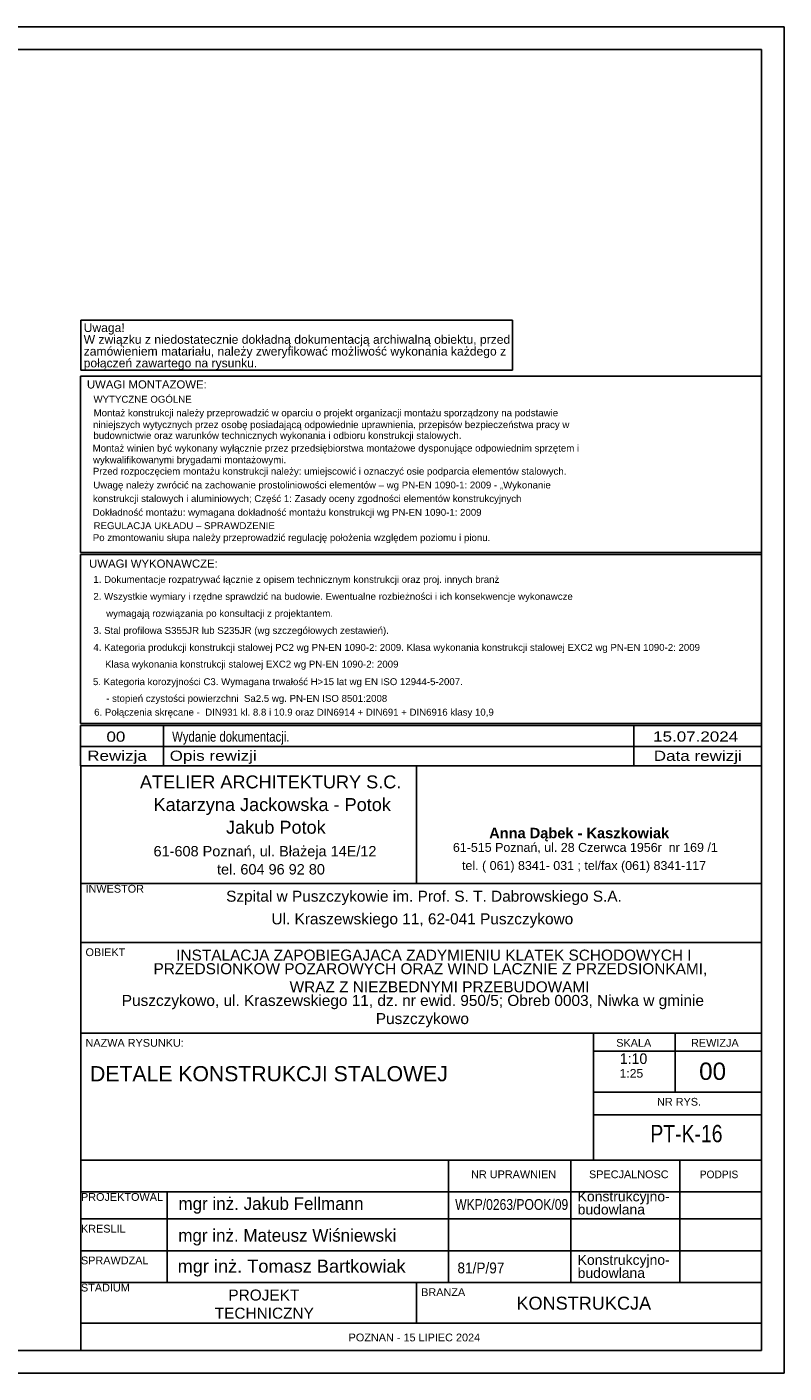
# Model space of a CAD drawing. Header units: millimetres. Extents: x 0 to 4200, y 0 to 2970.
# Tile 5 of 5: x 2531 to 4200, y 0 to 2970. Entities that reach past the tile are written whole.
import ezdxf

# ---------------------------------------------------------------- set-up
doc = ezdxf.new("R2010")
doc.units = ezdxf.units.MM
doc.styles.add('ar', font='txt', dxfattribs={"height": 0.2})
doc.styles.add('ari', font='txt', dxfattribs={"height": 0.2})
doc.styles.add('aria', font='txt', dxfattribs={"height": 0.2})
doc.styles.add('Arial', font='ARIAL.TTF', dxfattribs={"height": 0.2})
doc.styles.add('arialbd', font='txt', dxfattribs={"height": 0.2})

# ---------------------------------------------------------------- blocks, each defined once
blk = doc.blocks.new('Unknown-2372742-1268 - 2560')
at = {"color": 7, "linetype": 'Continuous'}
for p, q in [((4200, 2970), (0, 2970)), ((4200, 2970), (4150, 2970)), ((4200, 0), (4200, 2970)), ((4150, 2920), (50, 2920)), ((4150, 50), (4150, 2920)), ((50, 50), (4150, 50)), ((0, 0), (4200, 0))]:
    blk.add_line(p, q, dxfattribs=at)
blk = doc.blocks.new('Unknown-2372742-5491 - 2560')
at = {"color": 7, "linetype": 'Continuous'}
for p, q in [((4150, 2199.2), (2649.2, 2199.2)), ((2649.2, 2199.2), (2649.2, 1810.6)), ((4150, 1810.6), (4150, 2199.2)), ((2649.2, 1810.6), (4150, 1810.6))]:
    blk.add_line(p, q, dxfattribs=at)
at = {"color": 7, "linetype": 'Continuous', "style": 'Arial'}
for s, height, p in [('UWAGI MONTAZOWE:', 17.917, (2663.1, 2172.3)), ('WYTYCZNE OGÓLNE', 15.23, (2677.7, 2140.9)), ('Montaż konstrukcji należy przeprowadzić w oparciu o projekt organizacji montażu sporządzony na podstawie', 15.2297, (2677.9, 2110.9)), ('niniejszych wytycznych przez osobę posiadającą odpowiednie uprawnienia, przepisów bezpieczeństwa pracy w', 15.2297, (2676.6, 2084.9)), ('budownictwie oraz warunków technicznych wykonania i odbioru konstrukcji stalowych.', 15.23, (2677.5, 2061.1)), ('Montaż winien być wykonany wyłącznie przez przedsiębiorstwa montażowe dysponujące odpowiednim sprzętem i', 15.2297, (2675.8, 2033)), ('wykwalifikowanymi brygadami montażowymi.', 15.23, (2676.6, 2007.5)), ('Przed rozpoczęciem montażu konstrukcji należy: umiejscowić i oznaczyć osie podparcia elementów stalowych.', 15.2297, (2676.2, 1982.1)), ('Uwagę należy zwrócić na zachowanie prostoliniowości elementów – wg PN-EN 1090-1: 2009 - „Wykonanie', 15.23, (2677.2, 1951.7)), ('konstrukcji stalowych i aluminiowych; Część 1: Zasady oceny zgodności elementów konstrukcyjnych', 15.23, (2676.3, 1921.8)), ('Dokładność montażu: wymagana dokładność montażu konstrukcji wg PN-EN 1090-1: 2009', 15.23, (2675.8, 1891.4)), ('REGULACJA UKŁADU – SPRAWDZENIE', 15.23, (2677.8, 1862)), ('Po zmontowaniu słupa należy przeprowadzić regulację położenia względem poziomu i pionu.', 15.23, (2676.1, 1835.6))]:
    blk.add_text(s, height=height, dxfattribs=at).set_placement(p)
blk = doc.blocks.new('Text-2372742-5456 - 2560')
at = {"color": 0, "linetype": 'Continuous'}
blk.add_wipeout([(3038.3, 2218.9), (3038.3, 2238.9), (2656, 2238.9), (2656, 2218.9)], dxfattribs=at)
at = {"color": 30, "linetype": 'Continuous'}
blk.add_line((2650, 2212.9), (3601.5, 2212.9), dxfattribs=at)
at = {"color": 0, "linetype": 'Continuous'}
blk.add_wipeout([(3586.5, 2244.9), (3586.5, 2264.9), (2656, 2264.9), (2656, 2244.9)], dxfattribs=at)
at = {"color": 7, "linetype": 'Continuous', "style": 'Arial'}
blk.add_text('połączeń zawartego na rysunku.', height=19.102, dxfattribs=at).set_placement((2656, 2218.9))
at = {"color": 0, "linetype": 'Continuous'}
blk.add_wipeout([(3595.5, 2270.9), (3595.5, 2290.9), (2656, 2290.9), (2656, 2270.9)], dxfattribs=at)
at = {"color": 30, "linetype": 'Continuous'}
blk.add_line((3601.5, 2212.9), (3601.5, 2322.9), dxfattribs=at)
at = {"color": 7, "linetype": 'Continuous', "style": 'Arial'}
blk.add_text('zamówieniem matariału, należy zweryfikować możliwość wykonania każdego z', height=19.102, dxfattribs=at).set_placement((2656, 2244.9))
at = {"color": 0, "linetype": 'Continuous'}
blk.add_wipeout([(2746.3, 2296.9), (2746.3, 2316.9), (2656, 2316.9), (2656, 2296.9)], dxfattribs=at)
at = {"color": 30, "linetype": 'Continuous'}
for p, q in [((2650, 2322.9), (3601.5, 2322.9)), ((2650, 2212.9), (2650, 2322.9))]:
    blk.add_line(p, q, dxfattribs=at)
at = {"color": 7, "linetype": 'Continuous', "style": 'Arial'}
for s, height, p in [('W związku z niedostatecznie dokładną dokumentacją archiwalną obiektu, przed', 19.102, (2656, 2270.9)), ('Uwaga!', 19.1, (2656, 2296.9))]:
    blk.add_text(s, height=height, dxfattribs=at).set_placement(p)
blk = doc.blocks.new('Unknown-2372742-5488 - 2560')
at = {"color": 7, "linetype": 'Continuous'}
for p, q in [((2650, 1340), (4150, 1340)), ((2650, 1340), (2650, 1080)), ((3390, 1080), (3390, 1340)), ((4150, 50), (4150, 1340)), ((2650, 1080), (4140, 1080)), ((2650, 1080), (2650, 50)), ((4150, 1080), (2650, 1080)), ((2650, 950), (4150, 950)), ((2650, 750), (4150, 750)), ((3780, 470), (3780, 750)), ((3960, 620), (3960, 750)), ((3780, 710), (4150, 710)), ((3780, 620), (4150, 620)), ((3780, 570), (4150, 570)), ((2650, 470), (4150, 470)), ((3460, 200), (3460, 470)), ((3730, 200), (3730, 470)), ((3970, 200), (3970, 470)), ((2650, 400), (4150, 400)), ((2840, 200), (2840, 400)), ((2650, 340), (4150, 340)), ((2650, 270), (4150, 270)), ((2810, 270), (4140, 270)), ((2650, 200), (4140, 200)), ((2850, 200), (4150, 200)), ((3390, 200), (3390, 110)), ((2650, 110), (4140, 110)), ((2650, 110), (4150, 110)), ((2650, 50), (4150, 50))]:
    blk.add_line(p, q, dxfattribs=at)
for s, height, style, p in [('ATELIER ARCHITEKTURY S.C.', 28.557, 'Arial', (2780, 1290)), ('Katarzyna Jackowska - Potok', 28.557, 'Arial', (2810, 1240)), ('Jakub Potok', 28.557, 'Arial', (2970, 1190)), ('Anna Dąbek - Kaszkowiak', 23.023, 'arialbd', (3550, 1180)), ('61-608 Poznań, ul. Błażeja 14E/12', 22.846, 'Arial', (2810, 1140)), ('61-515 Poznań, ul. 28 Czerwca 1956r  nr 169 /1', 19.633, 'Arial', (3470, 1150)), ('tel. ( 061) 8341- 031 ; tel/fax (061) 8341-117', 19.633, 'Arial', (3490, 1110)), ('tel. 604 96 92 80', 22.846, 'Arial', (2950, 1100)), ('INWESTOR', 17.13, 'Arial', (2660, 1060)), ('Szpital w Puszczykowie im. Prof. S. T. Dabrowskiego S.A.', 24.275, 'Arial', (2970, 1040)), ('Ul. Kraszewskiego 11, 62-041 Puszczykowo', 24.275, 'Arial', (3070, 990)), ('OBIEKT', 17.13, 'Arial', (2660, 920)), ('INSTALACJA ZAPOBIEGAJACA ZADYMIENIU KLATEK SCHODOWYCH I', 24.275, 'Arial', (2860, 910)), ('PRZEDSIONKOW POZAROWYCH ORAZ WIND LACZNIE Z PRZEDSIONKAMI,', 24.275, 'Arial', (2810, 880)), ('WRAZ Z NIEZBEDNYMI PRZEBUDOWAMI', 24.275, 'Arial', (3110, 840)), ('Puszczykowo, ul. Kraszewskiego 11, dz. nr ewid. 950/5; Obreb 0003, Niwka w gminie', 24.275, 'Arial', (2740, 810)), ('Puszczykowo', 24.275, 'Arial', (3300, 770)), ('NAZWA RYSUNKU:', 17.134, 'Arial', (2660, 720)), ('SKALA', 17.13, 'Arial', (3830, 720)), ('REWIZJA', 17.13, 'Arial', (3995, 720)), ('NR RYS.', 17.13, 'Arial', (3920, 590)), ('NR UPRAWNIEN', 17.134, 'Arial', (3510, 430)), ('SPECJALNOSC', 17.134, 'Arial', (3770, 430)), ('PODPIS', 16.8, 'ar', (4014.2, 430)), ('PROJEKTOWAL', 17.134, 'Arial', (2650, 380)), ('KRESLIL', 17.13, 'Arial', (2650, 310)), ('SPRAWDZAL', 17.13, 'Arial', (2650, 240)), ('STADIUM', 17.13, 'Arial', (2650, 180)), ('PROJEKT', 24.27, 'Arial', (2975, 160)), ('BRANZA', 17.13, 'Arial', (3400, 170)), ('KONSTRUKCJA', 28.558, 'Arial', (3610, 140)), ('TECHNICZNY', 24.27, 'Arial', (2945, 120)), ('POZNAN - 15 LIPIEC 2024', 17.134, 'Arial', (3240, 70))]:
    blk.add_text(s, height=height, dxfattribs=dict(at, style=style)).set_placement(p)
at = {"color": 7}
for s, height, style, p in [('1:10', 23.33, 'aria', (3837.8, 682)), ('00', 38.2, 'Arial', (4012.8, 646.8)), ('DETALE KONSTRUKCJI STALOWEJ', 33.428, 'Arial', (2670, 643.8)), ('1:25', 19.1, 'Arial', (3837.5, 651.8)), ('mgr inż. Jakub Fellmann', 28, 'ari', (2865, 360)), ('Konstrukcyjno-', 21.967, 'Arial', (3745, 378.8)), ('budowlana', 21.97, 'Arial', (3745, 350)), ('mgr inż. Mateusz Wiśniewski', 28, 'ari', (2864.6, 289.8)), ('mgr inż. Tomasz Bartkowiak', 28.652, 'Arial', (2863.1, 221.6)), ('Konstrukcyjno-', 21.967, 'Arial', (3745, 238.8)), ('budowlana', 21.97, 'Arial', (3745, 210))]:
    blk.add_text(s, height=height, dxfattribs=dict(at, style=style)).set_placement(p)
at = {"color": 7, "style": 'Arial'}
for s, height, width, p in [('PT-K-16', 38.2, 0.8, (3905.4, 509.3)), ('WKP/0263/POOK/09', 23.877, 0.8, (3475, 360)), ('81/P/97', 23.88, 0.9, (3480, 220))]:
    blk.add_text(s, height=height, dxfattribs=dict(at, width=width)).set_placement(p)
blk = doc.blocks.new('Unknown-2372742-5489 - 2560')
at = {"color": 7, "linetype": 'Continuous'}
for p, q in [((2649.2, 1429.1), (4150, 1429.1)), ((4150, 1429.1), (2649.2, 1429.1)), ((2649.2, 1429.1), (2649.2, 1382.2)), ((2832.1, 1429.1), (2832.1, 1382.2)), ((3868.6, 1429.1), (3868.6, 1382.2)), ((4150, 1429.1), (4150, 1382.2)), ((2649.2, 1382.2), (4150, 1382.2)), ((2649.2, 1382.2), (2649.2, 1340)), ((2649.2, 1382.2), (4150, 1382.2)), ((2832.1, 1382.2), (2832.1, 1340)), ((3868.6, 1382.2), (3868.6, 1340)), ((4150, 1382.2), (4150, 1340)), ((4150, 1340), (2649.2, 1340))]:
    blk.add_line(p, q, dxfattribs=at)
at = {"color": 7, "linetype": 'Continuous', "style": 'Arial'}
for s, height, width, p in [('00', 22.4, 1.196471, (2706.2, 1393)), ('Wydanie dokumentacji.', 22.397, 0.8, (2850.9, 1393)), ('15.07.2024', 22.4, 1.196471, (3911.4, 1393.3)), ('Rewizja', 22.4, 1.2, (2663.8, 1350.9)), ('Opis rewizji', 22.397, 1.2, (2845.6, 1350.9)), ('Data rewizji', 22.397, 1.2, (3912.8, 1350.7))]:
    blk.add_text(s, height=height, dxfattribs=dict(at, width=width)).set_placement(p)
blk = doc.blocks.new('Unknown-2372742-5490 - 2560')
at = {"color": 7, "linetype": 'Continuous'}
for p, q in [((4150, 1806.2), (2649.2, 1806.2)), ((2649.2, 1806.2), (2649.2, 1433)), ((4150, 1433), (4150, 1806.2)), ((2649.2, 1433), (4150, 1433))]:
    blk.add_line(p, q, dxfattribs=at)
at = {"color": 7, "linetype": 'Continuous', "style": 'Arial'}
for s, height, p in [('UWAGI WYKONAWCZE:', 17.917, (2668, 1776.9)), ('1. Dokumentacje rozpatrywać łącznie z opisem technicznym konstrukcji oraz proj. innych branż', 15.23, (2677.3, 1743.5)), ('2. Wszystkie wymiary i rzędne sprawdzić na budowie. Ewentualne rozbieżności i ich konsekwencje wykonawcze', 15.2297, (2677.3, 1706)), ('wymagają rozwiązania po konsultacji z projektantem.', 15.23, (2705.5, 1668.5)), ('3. Stal profilowa S355JR lub S235JR (wg szczegółowych zestawień).', 15.23, (2677.3, 1630.9)), ('4. Kategoria produkcji konstrukcji stalowej PC2 wg PN-EN 1090-2: 2009. Klasa wykonania konstrukcji stalowej EXC2 wg PN-EN 1090-2: 2009', 15.2297, (2677.3, 1593.4)), ('Klasa wykonania konstrukcji stalowej EXC2 wg PN-EN 1090-2: 2009', 15.23, (2703.1, 1556.5)), ('5. Kategoria korozyjności C3. Wymagana trwałość H>15 lat wg EN ISO 12944-5-2007.', 15.23, (2676.4, 1517.8)), ('- stopień czystości powierzchni  Sa2.5 wg. PN-EN ISO 8501:2008', 15.23, (2705.5, 1480.9)), ('6. Połączenia skręcane -  DIN931 kl. 8.8 i 10.9 oraz DIN6914 + DIN691 + DIN6916 klasy 10,9', 15.23, (2679.1, 1450.5))]:
    blk.add_text(s, height=height, dxfattribs=at).set_placement(p)

msp = doc.modelspace()

# ---------------------------------------------------------------- block references
for name in ['Unknown-2372742-1268 - 2560', 'Unknown-2372742-5491 - 2560', 'Unknown-2372742-5490 - 2560', 'Unknown-2372742-5489 - 2560', 'Unknown-2372742-5488 - 2560']:
    msp.add_blockref(name, (0, 0))

# ---------------------------------------------------------------- next in the draw order: block references
msp.add_blockref('Text-2372742-5456 - 2560', (0, 0))

doc.saveas('drawing.dxf')
